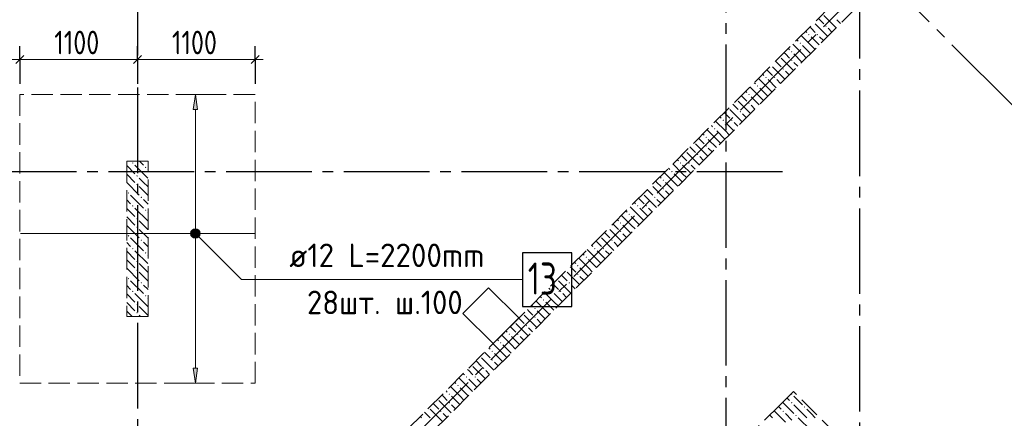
# Model space of a CAD drawing. Header units: millimetres. Extents: x 0 to 43617, y 0 to 59400.
# Tile 21 of 36: x 15224 to 24428, y 26828 to 30553. Entities that reach past the tile are written whole.
import ezdxf

# ---------------------------------------------------------------- set-up
doc = ezdxf.new("R2010")
doc.units = ezdxf.units.MM
doc.linetypes.add('______2', pattern=[270, 200, -70])
doc.linetypes.add('______5', pattern=[1100, 800, -100, 100, -100])
for name, color, linetype, lineweight in [('Standard', 7, 'Continuous', 25), ('ДОП Верх по У', 7, 'Continuous', 25), ('ЖБ Пилон', 180, 'Continuous', 25), ('Оси', 40, '______5', 18), ('Позиционная метка номер позиции', 7, 'Continuous', 13), ('Примечания', 7, 'Continuous', 25)]:
    doc.layers.add(name, color=color, linetype=linetype, lineweight=lineweight)
doc.layers.add('ЖБ Перекрытие верхний уровень', color=7, linetype='Continuous', lineweight=25, true_color=0xe0e0ff)
doc.layers.add('ЖБ Стена верхний уровень', color=7, linetype='Continuous', lineweight=25, true_color=0x006e00)
doc.styles.add('GOST 2.304-81', font='txt')
doc.styles.add('ISOCPEUR', font='txt')

msp = doc.modelspace()

# ---------------------------------------------------------------- hatches: boundary and pattern name
at = {"layer": 'ДОП Верх по У', "linetype": 'Continuous', "lineweight": 13, "transparency": 33554687}
for points in [[(16886.5, 29715), (16866.5, 29855), (16846.5, 29715)], [(16829, 28555), (16904, 28555), (16898.7, 28573.7)], [(16829, 28555), (16898.7, 28573.7), (16834.2, 28573.7)], [(16834.2, 28536.2), (16904, 28555), (16829, 28555)], [(16834.2, 28573.7), (16898.7, 28573.7), (16885.2, 28587.2)], [(16834.2, 28573.7), (16885.2, 28587.2), (16847.7, 28587.2)], [(16834.2, 28536.2), (16898.7, 28536.2), (16904, 28555)], [(16847.7, 28522.7), (16898.7, 28536.2), (16834.2, 28536.2)], [(16847.7, 28587.2), (16885.2, 28587.2), (16866.5, 28592.5)], [(16847.7, 28522.7), (16885.2, 28522.7), (16898.7, 28536.2)], [(16885.2, 28522.7), (16847.7, 28522.7), (16866.5, 28517.5)]]:
    msp.add_hatch(color=7, dxfattribs=at).paths.add_polyline_path(points)
msp.add_hatch(color=7, dxfattribs=at).paths.add_polyline_path([(16886.5, 27295), (16866.5, 27155), (16846.5, 27295)], flags=16)
at = {"layer": 'ЖБ Пилон', "linetype": 'Continuous', "lineweight": 18, "transparency": 33554687}
for points in [[(16274.5, 29213.1), (16281, 29219.6), (16287.5, 29213.1), (16281, 29206.6)], [(16394.5, 29173.1), (16401, 29179.6), (16407.5, 29173.1), (16401, 29166.6)], [(16314.5, 29093.1), (16321, 29099.6), (16327.5, 29093.1), (16321, 29086.6)], [(16314.5, 29013.1), (16321, 29019.6), (16327.5, 29013.1), (16321, 29006.6)], [(16234.5, 28933.1), (16240.9, 28939.6), (16247.4, 28933.1), (16240.9, 28926.6)], [(16274.5, 28813.1), (16281, 28819.6), (16287.5, 28813.1), (16281, 28806.6)], [(16354.4, 28893.1), (16360.9, 28899.6), (16367.4, 28893.1), (16360.9, 28886.6)], [(16394.5, 28773.1), (16401, 28779.6), (16407.5, 28773.1), (16401, 28766.6)], [(16314.5, 28693.1), (16321, 28699.6), (16327.5, 28693.1), (16321, 28686.6)], [(16234.5, 28533.1), (16240.9, 28539.6), (16247.4, 28533.1), (16240.9, 28526.6)], [(16314.5, 28613.1), (16321, 28619.6), (16327.5, 28613.1), (16321, 28606.6)], [(16354.4, 28493.1), (16360.9, 28499.6), (16367.4, 28493.1), (16360.9, 28486.6)], [(16274.5, 28413.1), (16281, 28419.6), (16287.5, 28413.1), (16281, 28406.6)], [(16394.5, 28373.1), (16401, 28379.6), (16407.5, 28373.1), (16401, 28366.6)], [(16314.5, 28293.1), (16321, 28299.6), (16327.5, 28293.1), (16321, 28286.6)], [(16314.5, 28213.1), (16321, 28219.6), (16327.5, 28213.1), (16321, 28206.6)], [(16234.5, 28133.1), (16240.9, 28139.6), (16247.4, 28133.1), (16240.9, 28126.6)], [(16354.4, 28093.1), (16360.9, 28099.6), (16367.4, 28093.1), (16360.9, 28086.6)], [(16274.5, 28013.1), (16281, 28019.6), (16287.5, 28013.1), (16281, 28006.6)], [(16314.5, 27893.1), (16321, 27899.6), (16327.5, 27893.1), (16321, 27886.6)], [(16394.5, 27973.1), (16401, 27979.6), (16407.5, 27973.1), (16401, 27966.6)], [(16314.5, 27813.1), (16321, 27819.6), (16327.5, 27813.1), (16321, 27806.6)]]:
    msp.add_hatch(color=7, dxfattribs=at).paths.add_polyline_path(points, flags=16)
at = {"layer": 'ЖБ Стена верхний уровень', "linetype": 'Continuous', "lineweight": 18, "transparency": 33554687}
for points in [[(22754.4, 30493.1), (22760.9, 30499.6), (22767.4, 30493.1), (22760.9, 30486.6)], [(22594.5, 30413.1), (22601, 30419.6), (22607.5, 30413.1), (22601, 30406.6)], [(22674.5, 30413.1), (22681, 30419.6), (22687.5, 30413.1), (22681, 30406.6)], [(22514.5, 30333.1), (22521, 30339.6), (22527.4, 30333.1), (22521, 30326.6)], [(22434.5, 30253.1), (22440.9, 30259.6), (22447.4, 30253.1), (22440.9, 30246.6)], [(22354.4, 30093.1), (22360.9, 30099.6), (22367.4, 30093.1), (22360.9, 30086.6)], [(22434.5, 30173.1), (22440.9, 30179.6), (22447.4, 30173.1), (22440.9, 30166.6)], [(22194.5, 30013.1), (22201, 30019.6), (22207.5, 30013.1), (22201, 30006.6)], [(22274.5, 30013.1), (22281, 30019.6), (22287.5, 30013.1), (22281, 30006.6)], [(22114.5, 29933.1), (22121, 29939.6), (22127.4, 29933.1), (22121, 29926.6)], [(22034.5, 29853.1), (22040.9, 29859.6), (22047.4, 29853.1), (22040.9, 29846.6)], [(22034.5, 29773.1), (22040.9, 29779.6), (22047.4, 29773.1), (22040.9, 29766.6)], [(21954.4, 29693.1), (21960.9, 29699.6), (21967.4, 29693.1), (21960.9, 29686.6)], [(21794.5, 29613.1), (21801, 29619.6), (21807.5, 29613.1), (21801, 29606.6)], [(21874.5, 29613.1), (21881, 29619.6), (21887.5, 29613.1), (21881, 29606.6)], [(21634.5, 29453.1), (21640.9, 29459.6), (21647.4, 29453.1), (21640.9, 29446.6)], [(21714.5, 29533.1), (21721, 29539.6), (21727.4, 29533.1), (21721, 29526.6)], [(21634.5, 29373.1), (21640.9, 29379.6), (21647.4, 29373.1), (21640.9, 29366.6)], [(21554.4, 29293.1), (21560.9, 29299.6), (21567.4, 29293.1), (21560.9, 29286.6)], [(21394.5, 29213.1), (21401, 29219.6), (21407.5, 29213.1), (21401, 29206.6)], [(21474.5, 29213.1), (21481, 29219.6), (21487.5, 29213.1), (21481, 29206.6)], [(21314.5, 29133.1), (21321, 29139.6), (21327.4, 29133.1), (21321, 29126.6)], [(21234.5, 29053.1), (21240.9, 29059.6), (21247.4, 29053.1), (21240.9, 29046.6)], [(21234.5, 28973.1), (21240.9, 28979.6), (21247.4, 28973.1), (21240.9, 28966.6)], [(20994.5, 28813.1), (21001, 28819.6), (21007.5, 28813.1), (21001, 28806.6)], [(21074.5, 28813.1), (21081, 28819.6), (21087.5, 28813.1), (21081, 28806.6)], [(21154.4, 28893.1), (21160.9, 28899.6), (21167.4, 28893.1), (21160.9, 28886.6)], [(20914.5, 28733.1), (20921, 28739.6), (20927.4, 28733.1), (20921, 28726.6)], [(20834.5, 28653.1), (20840.9, 28659.6), (20847.4, 28653.1), (20840.9, 28646.6)], [(20834.5, 28573.1), (20840.9, 28579.6), (20847.4, 28573.1), (20840.9, 28566.6)], [(20754.4, 28493.1), (20760.9, 28499.6), (20767.4, 28493.1), (20760.9, 28486.6)], [(20594.5, 28413.1), (20601, 28419.6), (20607.5, 28413.1), (20601, 28406.6)], [(20674.5, 28413.1), (20681, 28419.6), (20687.5, 28413.1), (20681, 28406.6)], [(20434.5, 28253.1), (20440.9, 28259.6), (20447.4, 28253.1), (20440.9, 28246.6)], [(20514.5, 28333.1), (20521, 28339.6), (20527.4, 28333.1), (20521, 28326.6)], [(20434.5, 28173.1), (20440.9, 28179.6), (20447.4, 28173.1), (20440.9, 28166.6)], [(20354.4, 28093.1), (20360.9, 28099.6), (20367.4, 28093.1), (20360.9, 28086.6)], [(20194.5, 28013.1), (20201, 28019.6), (20207.5, 28013.1), (20201, 28006.6)], [(20274.5, 28013.1), (20281, 28019.6), (20287.5, 28013.1), (20281, 28006.6)], [(20114.5, 27933.1), (20121, 27939.6), (20127.4, 27933.1), (20121, 27926.6)], [(20034.5, 27853.1), (20040.9, 27859.6), (20047.4, 27853.1), (20040.9, 27846.6)], [(20034.5, 27773.1), (20040.9, 27779.6), (20047.4, 27773.1), (20040.9, 27766.6)], [(19794.5, 27613.1), (19801, 27619.6), (19807.5, 27613.1), (19801, 27606.6)], [(19874.5, 27613.1), (19881, 27619.6), (19887.5, 27613.1), (19881, 27606.6)], [(19954.4, 27693.1), (19960.9, 27699.6), (19967.4, 27693.1), (19960.9, 27686.6)], [(19714.5, 27533.1), (19721, 27539.6), (19727.4, 27533.1), (19721, 27526.6)], [(19634.5, 27453.1), (19640.9, 27459.6), (19647.4, 27453.1), (19640.9, 27446.6)], [(19634.5, 27373.1), (19640.9, 27379.6), (19647.4, 27373.1), (19640.9, 27366.6)], [(19554.4, 27293.1), (19560.9, 27299.6), (19567.4, 27293.1), (19560.9, 27286.6)], [(19394.5, 27213.1), (19401, 27219.6), (19407.5, 27213.1), (19401, 27206.6)], [(19474.5, 27213.1), (19481, 27219.6), (19487.5, 27213.1), (19481, 27206.6)], [(19234.5, 27053.1), (19240.9, 27059.6), (19247.4, 27053.1), (19240.9, 27046.6)], [(19314.5, 27133.1), (19321, 27139.6), (19327.4, 27133.1), (19321, 27126.6)], [(22434.5, 27053.1), (22440.9, 27059.6), (22447.4, 27053.1), (22440.9, 27046.6)], [(19234.5, 26973.1), (19240.9, 26979.6), (19247.4, 26973.1), (19240.9, 26966.6)], [(22434.5, 26973.1), (22440.9, 26979.6), (22447.4, 26973.1), (22440.9, 26966.6)], [(19154.4, 26893.1), (19160.9, 26899.6), (19167.4, 26893.1), (19160.9, 26886.6)], [(22354.4, 26893.1), (22360.9, 26899.6), (22367.4, 26893.1), (22360.9, 26886.6)], [(22554.4, 26933.1), (22560.9, 26939.6), (22567.4, 26933.1), (22560.9, 26926.6)], [(22474.5, 26853.1), (22481, 26859.6), (22487.5, 26853.1), (22481, 26846.6)]]:
    msp.add_hatch(color=7, dxfattribs=at).paths.add_polyline_path(points, flags=16)
at = {"layer": 'Позиционная метка номер позиции', "linetype": 'Continuous', "lineweight": 13, "transparency": 33554687}
for points in [[(16823.2, 28566.5), (16855, 28598.3), (16834.6, 28586.8)], [(16855, 28598.3), (16823.2, 28566.5), (16823.2, 28543.5)], [(16855, 28598.3), (16823.2, 28543.5), (16877.9, 28598.3)], [(16877.9, 28598.3), (16823.2, 28543.5), (16834.6, 28523.2)], [(16877.9, 28598.3), (16834.6, 28523.2), (16898.3, 28586.8)], [(16898.3, 28586.8), (16834.6, 28523.2), (16855, 28511.7)], [(16898.3, 28586.8), (16855, 28511.7), (16909.7, 28566.5)], [(16909.7, 28566.5), (16855, 28511.7), (16877.9, 28511.7)], [(16909.7, 28566.5), (16877.9, 28511.7), (16909.7, 28543.5)], [(16909.7, 28543.5), (16877.9, 28511.7), (16898.3, 28523.2)]]:
    msp.add_hatch(color=7, dxfattribs=at).paths.add_polyline_path(points)

# ---------------------------------------------------------------- linework, layer by layer
at = {"layer": 'Standard', "color": 251, "linetype": 'Continuous', "lineweight": -3, "true_color": 0x656565, "transparency": 33554687}
for p, q in [((15224, 30180), (15224, 30305)), ((16324, 30180), (16324, 30305)), ((17424, 30180), (17424, 30305)), ((15224, 30180), (15224, 30055)), ((15224, 30180), (15224, 29955)), ((16324, 30180), (16324, 30055)), ((16324, 30180), (16324, 29955)), ((17424, 30180), (17424, 30055)), ((17424, 30180), (17424, 29955))]:
    msp.add_line(p, q, dxfattribs=at)
at = {"layer": 'Standard', "color": 7, "linetype": 'Continuous', "lineweight": 25, "transparency": 33554687}
for p, q in [((15261.5, 30217.5), (15186.5, 30142.5)), ((16361.5, 30217.5), (16286.5, 30142.5)), ((17461.5, 30217.5), (17386.5, 30142.5))]:
    msp.add_line(p, q, dxfattribs=at)
at = {"layer": 'Standard', "color": 7, "linetype": 'Continuous', "lineweight": 13, "transparency": 33554687}
for p, q in [((15224, 30180), (14649, 30180)), ((16324, 30180), (15224, 30180)), ((17424, 30180), (16324, 30180)), ((17424, 30180), (17499, 30180))]:
    msp.add_line(p, q, dxfattribs=at)
at = {"layer": 'ДОП Верх по У', "color": 251, "linetype": 'Continuous', "lineweight": 13, "true_color": 0x494949, "transparency": 33554687}
for p, q in [((16866.5, 29855), (16766.5, 29855)), ((16866.5, 29855), (16846.5, 29715)), ((16886.5, 29715), (16866.5, 29855)), ((16866.5, 29855), (16966.5, 29855)), ((16866.5, 29855), (16866.5, 29855)), ((16846.5, 29715), (16886.5, 29715)), ((16866.5, 28585), (16866.5, 29715)), ((16829, 28555), (16829, 28555)), ((16904, 28555), (16904, 28555)), ((16866.5, 27295), (16866.5, 28525)), ((16866.5, 27155), (16846.5, 27295)), ((16846.5, 27295), (16886.5, 27295)), ((16886.5, 27295), (16866.5, 27155)), ((16866.5, 27155), (16766.5, 27155)), ((16866.5, 27155), (16966.5, 27155)), ((16866.5, 27155), (16866.5, 27155))]:
    msp.add_line(p, q, dxfattribs=at)
at = {"layer": 'ДОП Верх по У', "color": 7, "linetype": 'Continuous', "lineweight": 18, "transparency": 33554687}
msp.add_line((17418, 28555), (15230, 28555), dxfattribs=at)
at = {"layer": 'ДОП Верх по У', "color": 7, "linetype": 'Continuous', "lineweight": 13, "transparency": 33554687}
msp.add_line((17724, 28123.7), (19810, 28123.7), dxfattribs=at)
at = {"layer": 'ДОП Верх по У', "color": 7, "linetype": 'Continuous', "lineweight": 25, "transparency": 33554687}
msp.add_lwpolyline([(19924, 27873.7), (20384, 27873.7), (20384, 28373.7), (19924, 28373.7), (19924, 27873.7)], dxfattribs=at)
at = {"layer": 'ДОП Верх по У', "color": 251, "linetype": 'Continuous', "lineweight": 13, "true_color": 0x494949, "transparency": 33554687}
msp.add_circle((16866.5, 28555), 37.5, dxfattribs=at)
at = {"layer": 'ЖБ Перекрытие верхний уровень', "color": 7, "linetype": 'Continuous', "lineweight": 18, "transparency": 33554687}
for p, q in [((19607.5, 28048.6), (19367.1, 27808.2)), ((19890.4, 27765.7), (19607.5, 28048.6)), ((19367.1, 27808.2), (19650, 27525.3)), ((19650, 27525.3), (19890.4, 27765.7))]:
    msp.add_line(p, q, dxfattribs=at)
at = {"layer": 'ЖБ Пилон', "color": 253, "linetype": '______2', "lineweight": 13, "true_color": 0xa0a0a0, "transparency": 33554687}
for p, q in [((16224, 29230), (16224, 27780)), ((16424, 29230), (16224, 29230)), ((16424, 27780), (16424, 29230)), ((16224, 27780), (16424, 27780))]:
    msp.add_line(p, q, dxfattribs=at)
at = {"layer": 'ЖБ Пилон', "color": 9, "linetype": 'Continuous', "lineweight": 18, "true_color": 0xc7c7c7, "transparency": 33554687}
for p, q in [((16224, 29190.1), (16301, 29113.1)), ((16301, 29193.1), (16421, 29073.1)), ((16344.1, 29230), (16381, 29193.1)), ((16224, 29110.1), (16301, 29033.1)), ((16424, 29150.1), (16421, 29153.1)), ((16224, 29030.1), (16340.9, 28913.1)), ((16381, 29033.1), (16340.9, 29073.1)), ((16340.9, 28993.1), (16424, 28910.1)), ((16421, 28993.1), (16381, 29033.1)), ((16260.9, 28913.1), (16381, 28793.1)), ((16260.9, 28833.1), (16224, 28870.1)), ((16381, 28873.1), (16424, 28830.1)), ((16224, 28790.1), (16301, 28713.1)), ((16301, 28793.1), (16421, 28673.1)), ((16424, 28750.1), (16421, 28753.1)), ((16224, 28710.1), (16301, 28633.1)), ((16224, 28630.1), (16340.9, 28513.1)), ((16381, 28633.1), (16340.9, 28673.1)), ((16421, 28593.1), (16381, 28633.1)), ((16340.9, 28593.1), (16424, 28510.1)), ((16260.9, 28433.1), (16224, 28470.1)), ((16260.9, 28513.1), (16381, 28393.1)), ((16381, 28473.1), (16424, 28430.1)), ((16224, 28390.1), (16301, 28313.1)), ((16301, 28393.1), (16421, 28273.1)), ((16424, 28350.1), (16421, 28353.1)), ((16224, 28310.1), (16301, 28233.1)), ((16381, 28233.1), (16340.9, 28273.1)), ((16224, 28230.1), (16340.9, 28113.1)), ((16340.9, 28193.1), (16424, 28110.1)), ((16421, 28193.1), (16381, 28233.1)), ((16260.9, 28113.1), (16381, 27993.1)), ((16381, 28073.1), (16424, 28030.1)), ((16260.9, 28033.1), (16224, 28070.1)), ((16224, 27990.1), (16301, 27913.1)), ((16301, 27993.1), (16421, 27873.1)), ((16224, 27910.1), (16301, 27833.1)), ((16424, 27950.1), (16421, 27953.1)), ((16224, 27830.1), (16274.1, 27780)), ((16381, 27833.1), (16340.9, 27873.1)), ((16421, 27793.1), (16381, 27833.1)), ((16340.9, 27793.1), (16354.1, 27780))]:
    msp.add_line(p, q, dxfattribs=at)
at = {"layer": 'ЖБ Стена верхний уровень', "color": 251, "linetype": '______2', "lineweight": 13, "true_color": 0x656565, "transparency": 33554687}
for p, q in [((23191.1, 31066.4), (17435.2, 25310.6)), ((17562.5, 25183.3), (23318.4, 30939.2)), ((22455.7, 27078.4), (22328.4, 26951.1)), ((23820.4, 25713.6), (22455.7, 27078.4)), ((22328.4, 26951.1), (21197, 25819.7))]:
    msp.add_line(p, q, dxfattribs=at)
at = {"layer": 'ЖБ Стена верхний уровень', "color": 9, "linetype": 'Continuous', "lineweight": 18, "true_color": 0xc7c7c7, "transparency": 33554687}
for p, q in [((22689.4, 30564.7), (22740.9, 30513.1)), ((22740.9, 30593.1), (22856.6, 30477.4)), ((22621, 30473.1), (22609.4, 30484.7)), ((22660.9, 30433.1), (22621, 30473.1)), ((22660.9, 30513.1), (22776.6, 30397.4)), ((22781, 30473.1), (22816.6, 30437.4)), ((22860.9, 30553.1), (22896.6, 30517.4)), ((22621, 30313.1), (22529.4, 30404.7)), ((22569.4, 30444.7), (22581, 30433.1)), ((22621, 30393.1), (22696.6, 30317.4)), ((22701, 30393.1), (22736.6, 30357.4)), ((22409.4, 30284.7), (22421, 30273.1)), ((22540.9, 30233.1), (22449.4, 30324.7)), ((22489.4, 30364.7), (22501, 30353.1)), ((22540.9, 30313.1), (22616.6, 30237.4)), ((22621, 30313.1), (22656.6, 30277.4)), ((22340.9, 30193.1), (22456.6, 30077.4)), ((22381, 30233.1), (22369.4, 30244.7)), ((22421, 30193.1), (22381, 30233.1)), ((22460.9, 30233.1), (22536.6, 30157.4)), ((22540.9, 30233.1), (22576.6, 30197.4)), ((22260.9, 30113.1), (22376.6, 29997.4)), ((22289.4, 30164.7), (22340.9, 30113.1)), ((22460.9, 30153.1), (22496.6, 30117.4)), ((22221, 29913.1), (22129.4, 30004.7)), ((22169.4, 30044.7), (22181, 30033.1)), ((22221, 30073.1), (22209.4, 30084.7)), ((22260.9, 30033.1), (22221, 30073.1)), ((22381, 30073.1), (22416.6, 30037.4)), ((22140.9, 29833.1), (22049.4, 29924.7)), ((22089.4, 29964.7), (22101, 29953.1)), ((22140.9, 29913.1), (22216.6, 29837.4)), ((22221, 29993.1), (22296.6, 29917.4)), ((22221, 29913.1), (22256.6, 29877.4)), ((22301, 29993.1), (22336.6, 29957.4)), ((21981, 29833.1), (21969.4, 29844.7)), ((22021, 29793.1), (21981, 29833.1)), ((22009.4, 29884.7), (22021, 29873.1)), ((22060.9, 29833.1), (22136.6, 29757.4)), ((22140.9, 29833.1), (22176.6, 29797.4)), ((21889.4, 29764.7), (21940.9, 29713.1)), ((21940.9, 29793.1), (22056.6, 29677.4)), ((22060.9, 29753.1), (22096.6, 29717.4)), ((21769.4, 29644.7), (21781, 29633.1)), ((21821, 29673.1), (21809.4, 29684.7)), ((21860.9, 29633.1), (21821, 29673.1)), ((21860.9, 29713.1), (21976.6, 29597.4)), ((21981, 29673.1), (22016.6, 29637.4)), ((21689.4, 29564.7), (21701, 29553.1)), ((21821, 29513.1), (21729.4, 29604.7)), ((21821, 29593.1), (21896.6, 29517.4)), ((21901, 29593.1), (21936.6, 29557.4)), ((21609.4, 29484.7), (21621, 29473.1)), ((21740.9, 29433.1), (21649.4, 29524.7)), ((21740.9, 29513.1), (21816.6, 29437.4)), ((21821, 29513.1), (21856.6, 29477.4)), ((21489.4, 29364.7), (21540.9, 29313.1)), ((21540.9, 29393.1), (21656.6, 29277.4)), ((21581, 29433.1), (21569.4, 29444.7)), ((21621, 29393.1), (21581, 29433.1)), ((21660.9, 29433.1), (21736.6, 29357.4)), ((21740.9, 29433.1), (21776.6, 29397.4)), ((21421, 29273.1), (21409.4, 29284.7)), ((21460.9, 29233.1), (21421, 29273.1)), ((21460.9, 29313.1), (21576.6, 29197.4)), ((21581, 29273.1), (21616.6, 29237.4)), ((21660.9, 29353.1), (21696.6, 29317.4)), ((21421, 29113.1), (21329.4, 29204.7)), ((21369.4, 29244.7), (21381, 29233.1)), ((21421, 29193.1), (21496.6, 29117.4)), ((21501, 29193.1), (21536.6, 29157.4)), ((21209.4, 29084.7), (21221, 29073.1)), ((21340.9, 29033.1), (21249.4, 29124.7)), ((21289.4, 29164.7), (21301, 29153.1)), ((21340.9, 29113.1), (21416.6, 29037.4)), ((21421, 29113.1), (21456.6, 29077.4)), ((21140.9, 28993.1), (21256.6, 28877.4)), ((21181, 29033.1), (21169.4, 29044.7)), ((21221, 28993.1), (21181, 29033.1)), ((21260.9, 29033.1), (21336.6, 28957.4)), ((21340.9, 29033.1), (21376.6, 28997.4)), ((21060.9, 28913.1), (21176.6, 28797.4)), ((21089.4, 28964.7), (21140.9, 28913.1)), ((21260.9, 28953.1), (21296.6, 28917.4)), ((20969.4, 28844.7), (20981, 28833.1)), ((21021, 28873.1), (21009.4, 28884.7)), ((21060.9, 28833.1), (21021, 28873.1)), ((21181, 28873.1), (21216.6, 28837.4)), ((20940.9, 28633.1), (20849.4, 28724.7)), ((20889.4, 28764.7), (20901, 28753.1)), ((21021, 28713.1), (20929.4, 28804.7)), ((21021, 28793.1), (21096.6, 28717.4)), ((21101, 28793.1), (21136.6, 28757.4)), ((20781, 28633.1), (20769.4, 28644.7)), ((20821, 28593.1), (20781, 28633.1)), ((20809.4, 28684.7), (20821, 28673.1)), ((20860.9, 28633.1), (20936.6, 28557.4)), ((20940.9, 28713.1), (21016.6, 28637.4)), ((20940.9, 28633.1), (20976.6, 28597.4)), ((21021, 28713.1), (21056.6, 28677.4)), ((20689.4, 28564.7), (20740.9, 28513.1)), ((20740.9, 28593.1), (20856.6, 28477.4)), ((20860.9, 28553.1), (20896.6, 28517.4)), ((20569.4, 28444.7), (20581, 28433.1)), ((20621, 28473.1), (20609.4, 28484.7)), ((20660.9, 28433.1), (20621, 28473.1)), ((20660.9, 28513.1), (20776.6, 28397.4)), ((20781, 28473.1), (20816.6, 28437.4)), ((20489.4, 28364.7), (20501, 28353.1)), ((20621, 28313.1), (20529.4, 28404.7)), ((20621, 28393.1), (20696.6, 28317.4)), ((20701, 28393.1), (20736.6, 28357.4)), ((20409.4, 28284.7), (20421, 28273.1)), ((20540.9, 28233.1), (20449.4, 28324.7)), ((20540.9, 28313.1), (20616.6, 28237.4)), ((20621, 28313.1), (20656.6, 28277.4)), ((20289.4, 28164.7), (20340.9, 28113.1)), ((20340.9, 28193.1), (20456.6, 28077.4)), ((20381, 28233.1), (20369.4, 28244.7)), ((20421, 28193.1), (20381, 28233.1)), ((20460.9, 28233.1), (20536.6, 28157.4)), ((20540.9, 28233.1), (20576.6, 28197.4)), ((20221, 28073.1), (20209.4, 28084.7)), ((20260.9, 28033.1), (20221, 28073.1)), ((20260.9, 28113.1), (20376.6, 27997.4)), ((20381, 28073.1), (20416.6, 28037.4)), ((20460.9, 28153.1), (20496.6, 28117.4)), ((20221, 27913.1), (20129.4, 28004.7)), ((20169.4, 28044.7), (20181, 28033.1)), ((20221, 27993.1), (20296.6, 27917.4)), ((20301, 27993.1), (20336.6, 27957.4)), ((20140.9, 27833.1), (20049.4, 27924.7)), ((20089.4, 27964.7), (20101, 27953.1)), ((20140.9, 27913.1), (20216.6, 27837.4)), ((20221, 27913.1), (20256.6, 27877.4)), ((19981, 27833.1), (19969.4, 27844.7)), ((20021, 27793.1), (19981, 27833.1)), ((20009.4, 27884.7), (20021, 27873.1)), ((20060.9, 27833.1), (20136.6, 27757.4)), ((20140.9, 27833.1), (20176.6, 27797.4)), ((19860.9, 27713.1), (19976.6, 27597.4)), ((19889.4, 27764.7), (19940.9, 27713.1)), ((19940.9, 27793.1), (20056.6, 27677.4)), ((20060.9, 27753.1), (20096.6, 27717.4)), ((19769.4, 27644.7), (19781, 27633.1)), ((19821, 27673.1), (19809.4, 27684.7)), ((19860.9, 27633.1), (19821, 27673.1)), ((19981, 27673.1), (20016.6, 27637.4)), ((19740.9, 27433.1), (19649.4, 27524.7)), ((19689.4, 27564.7), (19701, 27553.1)), ((19821, 27513.1), (19729.4, 27604.7)), ((19821, 27593.1), (19896.6, 27517.4)), ((19901, 27593.1), (19936.6, 27557.4)), ((19581, 27433.1), (19569.4, 27444.7)), ((19621, 27393.1), (19581, 27433.1)), ((19609.4, 27484.7), (19621, 27473.1)), ((19660.9, 27433.1), (19736.6, 27357.4)), ((19740.9, 27513.1), (19816.6, 27437.4)), ((19740.9, 27433.1), (19776.6, 27397.4)), ((19821, 27513.1), (19856.6, 27477.4)), ((19489.4, 27364.7), (19540.9, 27313.1)), ((19540.9, 27393.1), (19656.6, 27277.4)), ((19660.9, 27353.1), (19696.6, 27317.4)), ((19369.4, 27244.7), (19381, 27233.1)), ((19421, 27273.1), (19409.4, 27284.7)), ((19460.9, 27233.1), (19421, 27273.1)), ((19460.9, 27313.1), (19576.6, 27197.4)), ((19581, 27273.1), (19616.6, 27237.4)), ((19289.4, 27164.7), (19301, 27153.1)), ((19421, 27113.1), (19329.4, 27204.7)), ((19421, 27193.1), (19496.6, 27117.4)), ((19501, 27193.1), (19536.6, 27157.4)), ((19209.4, 27084.7), (19221, 27073.1)), ((19340.9, 27033.1), (19249.4, 27124.7)), ((19340.9, 27113.1), (19416.6, 27037.4)), ((19421, 27113.1), (19456.6, 27077.4)), ((19140.9, 26993.1), (19256.6, 26877.4)), ((19181, 27033.1), (19169.4, 27044.7)), ((19221, 26993.1), (19181, 27033.1)), ((19260.9, 27033.1), (19336.6, 26957.4)), ((19340.9, 27033.1), (19376.6, 26997.4)), ((22355.7, 26978.4), (22460.9, 26873.1)), ((22421, 26993.1), (22395.7, 27018.4)), ((22460.9, 27033.1), (22540.9, 26953.1)), ((19021, 26873.1), (19009.4, 26884.7)), ((19060.9, 26913.1), (19176.6, 26797.4)), ((19089.4, 26964.7), (19140.9, 26913.1)), ((19260.9, 26953.1), (19296.6, 26917.4)), ((22275.7, 26898.4), (22381, 26793.1)), ((22315.7, 26938.4), (22340.9, 26913.1)), ((22460.9, 26953.1), (22581, 26833.1)), ((22621, 26873.1), (22581, 26913.1)), ((18969.4, 26844.7), (18981, 26833.1)), ((19060.9, 26833.1), (19021, 26873.1)), ((19181, 26873.1), (19216.6, 26837.4)), ((22260.9, 26833.1), (22235.7, 26858.4)), ((22381, 26873.1), (22443, 26811.1)), ((22621, 26713.1), (22501, 26833.1)), ((22660.9, 26833.1), (22621, 26873.1))]:
    msp.add_line(p, q, dxfattribs=at)
at = {"layer": 'Оси', "color": 8, "linetype": '______5', "lineweight": -3, "transparency": 33554687}
for p, q in [((21824, 57820), (21824, 7100)), ((16324, 57420), (16324, 7100)), ((23074, 50790), (23074, 7100)), ((9515.6, 17263.7), (28171.9, 35920)), ((29170.5, 25087.1), (21090.3, 33167.2)), ((22354, 29130), (3600, 29130))]:
    msp.add_line(p, q, dxfattribs=at)
at = {"layer": 'Позиционная метка номер позиции', "color": 7, "linetype": 'Continuous', "lineweight": 13, "transparency": 33554687}
for p, q in [((16834.6, 28586.8), (16834.6, 28586.8)), ((16898.3, 28586.8), (16898.3, 28586.8)), ((16834.6, 28523.2), (16834.6, 28523.2)), ((16898.3, 28523.2), (16898.3, 28523.2))]:
    msp.add_line(p, q, dxfattribs=at)
msp.add_lwpolyline([(16866.5, 28555), (17297.8, 28123.7), (19924, 28123.7)], dxfattribs=at)
msp.add_circle((16866.5, 28555), 45, dxfattribs=at)
at = {"layer": 'Примечания', "color": 7, "linetype": '______2', "lineweight": 18, "transparency": 33554687}
for p, q in [((17424, 29855), (15224, 29855)), ((15224, 29855), (15224, 27155)), ((17424, 27155), (17424, 29855)), ((15224, 27155), (17424, 27155))]:
    msp.add_line(p, q, dxfattribs=at)

# ---------------------------------------------------------------- texts
at = {"layer": 'Standard', "color": 7, "linetype": 'Continuous', "lineweight": 25, "transparency": 33554687, "char_height": 220, "attachment_point": 7, "style": 'GOST 2.304-81'}
for s, insert, width in [('575', (14748.9, 30230), 500.814), ('1100', (15547.2, 30230), 578.854), ('1100', (16647.2, 30230), 578.854)]:
    msp.add_mtext(s, dxfattribs=dict(at, insert=insert, width=width))
at = {"layer": 'ДОП Верх по У', "color": 7, "linetype": 'Continuous', "lineweight": 13, "transparency": 33554687, "attachment_point": 7, "style": 'ISOCPEUR'}
for s, insert, char_height, width in [('\\W0.96;ø12 L=2200mm ', (17744, 28241), 220, 2150.516), ('\\W0.75;13', (19974, 27983.7), 300, 472.289), ('\\W0.95;28шт. ш.100 ', (17909, 27801), 220, 1819.9)]:
    msp.add_mtext(s, dxfattribs=dict(at, insert=insert, char_height=char_height, width=width))

doc.saveas('drawing.dxf')
